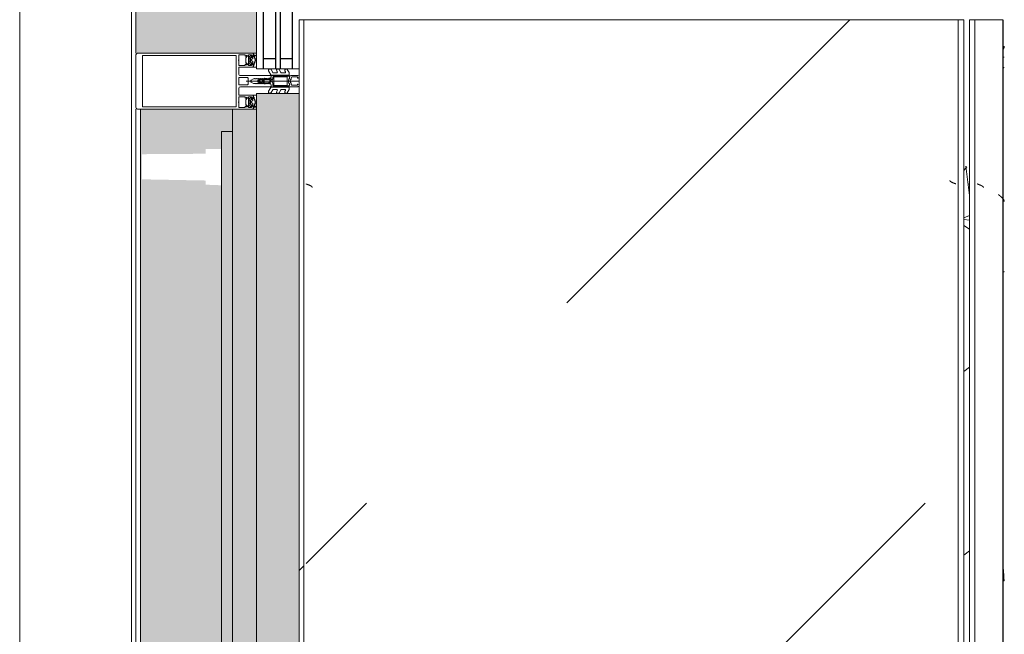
# Model space of a CAD drawing. Header units: millimetres. Extents: x -3267 to 40126, y 29201 to 102288.
# Tile 188 of 256: x 36726 to 37607, y 45818 to 46369. Entities that reach past the tile are written whole.
import ezdxf

# ---------------------------------------------------------------- set-up
doc = ezdxf.new("R2010")
doc.units = ezdxf.units.MM
doc.linetypes.add('4_ Штрихпунктир_ 10 х 2 мм', pattern=[1400, 1000, -200, 0, -200])
for name, color, linetype, lineweight in [('A-DETL-GENF-OTLN', 7, 'Continuous', 9), ('A-GLAZ-____-OTLN', 7, 'Continuous', 9), ('A-GLAZ-CURT-OTLN', 7, 'Continuous', 9), ('A-GLAZ-CWMG-MCUT', 7, 'Continuous', 9), ('A-GLAZ-CWMG-OTLN', 7, 'Continuous', 9), ('A-WALL-____-OTLN', 7, 'Continuous', 9), ('M-EQPM-____-OTLN', 7, 'Continuous', 9), ('S-GRID-____-OTLN', 7, 'Continuous', 9)]:
    doc.layers.add(name, color=color, linetype=linetype, lineweight=lineweight)
pattern_1 = [(315, (46850, -34250), (1000, 0), [50, -1364.214]), (315, (46350, -34250), (1000, 0), [50, -1364.214]), (315, (46350, -34750), (1000, 0), [50, -1364.214]), (315, (47064.64, -34964.64), (1000, 0), [403.55, -1010.664]), (315, (46564.64, -34964.64), (1000, 0), [403.55, -1010.664]), (315, (47064.64, -34464.64), (1000, 0), [403.55, -1010.664]), (315, (46564.64, -34464.64), (1000, 0), [453.55, -960.664])]

# ---------------------------------------------------------------- blocks, each defined once
blk = doc.blocks.new('FP_158-ВКК_02_К1_З_ЭОМ_кабель_')
at = {"layer": 'M-EQPM-____-OTLN', "color": 253, "true_color": 0xaaaaaa}
for p, q in [((1700, 630.11), (0, 630.11)), ((23.68, 631.27), (23.57, 631.28)), ((23.79, 631.27), (23.68, 631.27)), ((23.89, 631.26), (23.79, 631.27)), ((24, 631.25), (23.89, 631.26)), ((24.11, 631.24), (24, 631.25)), ((24.22, 631.22), (24.11, 631.24)), ((24.32, 631.2), (24.22, 631.22)), ((24.43, 631.18), (24.32, 631.2)), ((24.54, 631.16), (24.43, 631.18)), ((24.65, 631.13), (24.54, 631.16)), ((24.75, 631.1), (24.65, 631.13)), ((24.86, 631.07), (24.75, 631.1)), ((24.97, 631.04), (24.86, 631.07)), ((25.08, 631), (24.97, 631.04)), ((25.19, 630.96), (25.08, 631)), ((25.29, 630.92), (25.19, 630.96)), ((25.4, 630.88), (25.29, 630.92)), ((25.51, 630.83), (25.4, 630.88)), ((25.62, 630.78), (25.51, 630.83)), ((25.72, 630.73), (25.62, 630.78)), ((25.83, 630.68), (25.72, 630.73)), ((25.94, 630.62), (25.83, 630.68)), ((26.05, 630.57), (25.94, 630.62)), ((26.15, 630.51), (26.05, 630.57)), ((26.26, 630.44), (26.15, 630.51)), ((26.37, 630.38), (26.26, 630.44)), ((26.48, 630.31), (26.37, 630.38)), ((26.59, 630.24), (26.48, 630.31)), ((26.69, 630.17), (26.59, 630.24)), ((26.8, 630.1), (26.69, 630.17)), ((26.91, 630.02), (26.8, 630.1)), ((33.44, 630.01), (33.5, 630.58)), ((33.5, 630.58), (33.57, 630.99)), ((33.57, 630.99), (33.64, 631.22)), ((42.79, 631.22), (42.72, 631.27)), ((42.86, 631.07), (42.79, 631.22)), ((42.93, 630.84), (42.86, 631.07)), ((43, 630.53), (42.93, 630.84)), ((43.07, 630.15), (43, 630.53)), ((225.56, 631.21), (225.49, 631.27)), ((225.63, 631.06), (225.56, 631.21)), ((225.7, 630.82), (225.63, 631.06)), ((225.77, 630.5), (225.7, 630.82)), ((225.84, 630.1), (225.77, 630.5)), ((488.1, 630.07), (487.5, 630.01)), ((488.7, 630.13), (488.1, 630.07)), ((489.29, 630.18), (488.7, 630.13)), ((489.89, 630.24), (489.29, 630.18)), ((490.49, 630.29), (489.89, 630.24)), ((491.09, 630.34), (490.49, 630.29)), ((491.68, 630.39), (491.09, 630.34)), ((492.28, 630.44), (491.68, 630.39)), ((492.88, 630.49), (492.28, 630.44)), ((493.48, 630.54), (492.88, 630.49)), ((494.07, 630.58), (493.48, 630.54)), ((494.67, 630.63), (494.07, 630.58)), ((495.27, 630.67), (494.67, 630.63)), ((495.87, 630.71), (495.27, 630.67)), ((496.46, 630.75), (495.87, 630.71)), ((497.06, 630.79), (496.46, 630.75)), ((497.66, 630.83), (497.06, 630.79)), ((498.26, 630.86), (497.66, 630.83)), ((498.86, 630.9), (498.26, 630.86)), ((499.45, 630.93), (498.86, 630.9)), ((500.05, 630.96), (499.45, 630.93)), ((500.65, 630.99), (500.05, 630.96)), ((501.25, 631.02), (500.65, 630.99)), ((501.84, 631.05), (501.25, 631.02)), ((502.44, 631.07), (501.84, 631.05)), ((502.17, 629.99), (502.23, 630.33)), ((502.23, 630.33), (502.3, 630.63)), ((502.3, 630.63), (502.37, 630.87)), ((502.37, 630.87), (502.44, 631.06))]:
    blk.add_line(p, q, dxfattribs=at)
blk = doc.blocks.new('ПР_Крышка пояса - Тип 1-V157-ВКК_02_К1_З_ЭОМ_кабель_')
at = {"layer": 'M-EQPM-____-OTLN', "true_color": 0xaaaaaa}
h = blk.add_hatch(dxfattribs=at)
h.set_pattern_fill('FP_75', color=253, style=0, pattern_type=2)
h.set_pattern_definition([(140.116, (46650, -34960.7), (31.8804, 362.8687), [38.035, -418.388]), (84.979, (46650, -34960.7), (-382.1136, -70.1924), [30.356, -333.911]), (190.409, (46652.66, -34930.47), (-350.2335, 292.6756), [32.376, -356.132]), (136.302, (46548.4, -34960.7), (84.086, 539.927), [57.037, -627.411]), (186.609, (46555.4, -34915.7), (-494.8554, 472.8508), [48.567, -534.241]), (81.148, (46548.4, -34960.7), (-494.8496, 472.857), [45.536, -500.899]), (111.079, (46573.8, -34910.11), (204.5313, 301.9806), [37.963, -417.597]), (55.89, (46573.8, -34910.1), (-368.3755, 123.0973), [30.394, -334.332]), (161.523, (46590.84, -34884.95), (-163.8489, 425.0748), [32.367, -356.032]), (127.614, (46650, -34960.7), (-169.11016, 6.15234), [16.721, -313.638, 16.721, -658.437]), (127.614, (46650, -34960.7), (-169.11016, 6.15234), [-347.079, -322.758, 16.721, -318.958]), (97.531, (46650, -34960.7), (-200.36217, 133.088), [16.696, -176.575, 16.696, -305.591, -127.751]), (97.531, (46650, -34960.7), (-200.36217, 133.088), [-515.558, 16.696, -111.055]), (57.393, (46650, -35073.52), (11.4573, 270.066), [16.715, -109.913, 16.715, -378.366, -524.242]), (57.393, (46650, -35073.52), (11.4573, 270.066), [-521.709, 16.715, -507.527]), (47.382, (46650, -35124.11), (-50.8514, 295.0393), [16.727, -148.004, 16.727, -245.829, -372.545]), (47.382, (46650, -35124.11), (-50.8514, 295.0393), [-427.287, 16.727, -355.819])])
h.paths.add_polyline_path([(1700, 596.79), (1690, 597.49), (1654.73, 595), (1700, 595)])
h.paths.add_polyline_path([(1700, 600), (1700, 600), (0, 600), (0, 595), (1619.38, 595), (1690, 600), (1700, 599.29)])
at = {"layer": 'M-EQPM-____-OTLN', "color": 253, "true_color": 0xaaaaaa}
blk.add_blockref('FP_158-ВКК_02_К1_З_ЭОМ_кабель_', (0, 0), dxfattribs=at)
blk = doc.blocks.new('АРФ_Витраж_Остекление - SI_38mm_TripGlz-4699072-ВКК_02_К1_З_ЭОМ_кабель_')
at = {"layer": 'A-GLAZ-CURT-OTLN', "color": 253, "true_color": 0xaaaaaa}
for p, q in [((554, -38), (554, 0)), ((-554, -38), (554, -38))]:
    blk.add_line(p, q, dxfattribs=at)
at = {"layer": 'A-GLAZ-CURT-OTLN', "color": 253, "lineweight": 25, "true_color": 0xaaaaaa}
for p, q in [((-554, -6), (554, -6)), ((545, -6), (545, -17)), ((-554, -17), (554, -17)), ((-554, -21), (554, -21)), ((545, -21), (545, -32)), ((-554, -32), (554, -32))]:
    blk.add_line(p, q, dxfattribs=at)
blk = doc.blocks.new('Rectangular Mullion - FWS-50-HI_Mull_CovCap-20mm_Mull-105mm_zoloto-5851054-ВКК_02_К1_З_ЭОМ_кабель_')
at = {"layer": 'A-GLAZ-CWMG-OTLN', "true_color": 0xf8f3e1}
blk.add_hatch(color=7, dxfattribs=at).paths.add_polyline_path([(25490, 99404), (25490, 99512), (24410, 99512), (24410, 99404), (24911.5, 99404)])
at = {"layer": 'A-GLAZ-CWMG-OTLN', "color": 253, "true_color": 0xaaaaaa}
blk.add_line((24410, 99404), (25490, 99404), dxfattribs=at)
blk = doc.blocks.new('Rectangular Mullion - HI_CovCap-20mm_Mull-105mm-V274-ВКК_02_К1_З_ЭОМ_кабель_')
at = {"layer": 'A-DETL-GENF-OTLN', "color": 253, "true_color": 0xaaaaaa}
for p, q in [((-25, 144.5), (-25, 130.68)), ((23.5, 146), (-23.5, 146)), ((25, 130.68), (25, 144.5)), ((-25, 136), (-25, 59.4)), ((-22.9, 135.44), (-22.9, 59.4)), ((22.9, 136), (22.9, 59.4)), ((25, 136), (25, 59.5)), ((-12.6, 53.5), (-12.6, 41.4)), ((-3.2, 46.1), (-3.2, 53.5)), ((-2.7, 54), (2.7, 54)), ((3.2, 53.5), (3.2, 46.1)), ((12.6, 41.4), (12.6, 53.5)), ((25, 61), (25, 59.5)), ((-21.76, 44.51), (-22.58, 43.54)), ((-22.24, 46.35), (-21.18, 47.41)), ((-20.47, 47.7), (-17.13, 47.7)), ((-16.42, 47.41), (-15.36, 46.35)), ((-15.02, 43.54), (-15.84, 44.51)), ((-5, 25.5), (-5, 52.5)), ((2.7, 45.6), (-2.7, 45.6)), ((0, 47.27), (0, 0)), ((5, 52.5), (5, 25.5)), ((15.02, 43.54), (15.84, 44.51)), ((15.36, 46.35), (16.42, 47.41)), ((17.13, 47.7), (20.47, 47.7)), ((21.18, 47.41), (22.24, 46.35)), ((21.76, 44.51), (22.58, 43.54)), ((-22.3, 40.8), (-22.9, 40.8)), ((-22.9, 40.2), (-21.62, 40.2)), ((-22.27, 39.59), (-22.55, 39.1)), ((-21.2, 42.9), (-21.2, 41.7)), ((-21.07, 39.62), (-21.08, 39.77)), ((-19.5, 43.4), (-20.7, 43.4)), ((-20.7, 41.2), (-20.42, 41.2)), ((-20.48, 39.51), (-20.66, 39.4)), ((-20.16, 41.35), (-19.24, 42.95)), ((-19.97, 39.2), (-20.02, 39.33)), ((-17.65, 44), (-19.95, 44)), ((-19.33, 39.22), (-19.48, 39.08)), ((-18.77, 39.04), (-18.85, 39.17)), ((-18.36, 42.95), (-17.44, 41.35)), ((-18.16, 39.23), (-18.26, 39.06)), ((-16.9, 43.4), (-18.1, 43.4)), ((-17.56, 39.21), (-17.67, 39.31)), ((-17.18, 41.2), (-16.9, 41.2)), ((-17.02, 39.56), (-17.07, 39.36)), ((-16.46, 39.68), (-16.59, 39.75)), ((-16.4, 41.7), (-16.4, 42.9)), ((-14.64, 40.8), (-15.29, 40.8)), ((-0.87, 36.5), (-1.7, 35.06)), ((-1.12, 34.47), (-0.43, 35.65)), ((0.43, 35.65), (1.12, 34.47)), ((1.7, 35.06), (0.87, 36.5)), ((14.64, 40.8), (15.29, 40.8)), ((16.4, 41.7), (16.4, 42.9)), ((16.46, 39.68), (16.59, 39.75)), ((16.9, 43.4), (18.1, 43.4)), ((17.18, 41.2), (16.9, 41.2)), ((17.02, 39.56), (17.07, 39.36)), ((18.36, 42.95), (17.44, 41.35)), ((17.56, 39.21), (17.67, 39.31)), ((17.65, 44), (19.95, 44)), ((18.16, 39.23), (18.26, 39.06)), ((18.77, 39.04), (18.85, 39.17)), ((20.16, 41.35), (19.24, 42.95)), ((19.33, 39.22), (19.48, 39.08)), ((19.5, 43.4), (20.7, 43.4)), ((19.97, 39.2), (20.02, 39.33)), ((20.7, 41.2), (20.42, 41.2)), ((20.48, 39.51), (20.66, 39.4)), ((21.07, 39.62), (21.08, 39.77)), ((21.2, 42.9), (21.2, 41.7)), ((22.9, 40.2), (21.62, 40.2)), ((22.27, 39.59), (22.55, 39.1)), ((22.3, 40.8), (22.9, 40.8)), ((23.5, 40.8), (25, 40.8)), ((-9.07, 27.17), (-5.65, 25.19)), ((-2.24, 31), (-2.45, 30.87)), ((-2.45, 30.53), (-2.25, 30.41)), ((-1.89, 34.49), (-2.1, 32.75)), ((-1.33, 33.68), (-1.33, 33.78)), ((-1.25, 31.1), (0.74, 31.1)), ((-0.6, 32.5), (-0.6, 32.42)), ((0.84, 33), (-0.1, 33)), ((0.6, 32.3), (0.93, 32.3)), ((1.02, 31.78), (0.74, 32.06)), ((1.33, 33.78), (1.33, 33.68)), ((2.1, 32.75), (1.89, 34.49)), ((2.45, 30.87), (2.24, 31)), ((2.25, 30.41), (2.45, 30.53)), ((5.65, 25.19), (9.07, 27.17)), ((-7.75, 16.23), (-10.41, 17.77)), ((-7.75, 23.52), (-10.33, 25.01)), ((-9.07, 19.88), (-8.25, 19.41)), ((-7.5, 19.84), (-7.5, 23.08)), ((-5.4, 9.3), (-5.4, 24.76)), ((-3.5, 25), (-4.5, 25)), ((-3.9, 22), (-3.9, 11)), ((-3.4, 22.5), (3.4, 22.5)), ((-3.3, 23.5), (-1.9, 23.5)), ((-1.7, 23.7), (-1.7, 24.9)), ((-1.4, 24.49), (-1.4, 23.99)), ((-1.1, 23.82), (-0.5, 24.17)), ((0.3, 26.2), (-1.09, 26.2)), ((0.43, 25), (0.2, 25)), ((0.34, 25.28), (0.58, 25.52)), ((0.5, 24.17), (1.42, 23.63)), ((1.92, 23.5), (3.3, 23.5)), ((4.5, 25), (3.5, 25)), ((3.9, 11), (3.9, 22)), ((4.3, 22.5), (4.3, 9.4)), ((5.4, 24.76), (5.4, 9.3)), ((7.5, 23.08), (7.5, 19.84)), ((10.33, 25.01), (7.75, 23.52)), ((10.41, 17.77), (7.75, 16.23)), ((8.25, 19.41), (9.07, 19.88)), ((-7.62, 8.87), (-10.41, 10.48)), ((-9.07, 12.6), (-8.25, 12.12)), ((-7.5, 12.55), (-7.5, 15.8)), ((3.4, 10.5), (-3.4, 10.5)), ((-1.7, 9), (-2, 8.69)), ((2, 8.69), (1.7, 9)), ((7.5, 15.8), (7.5, 12.55)), ((10.41, 10.48), (7.62, 8.87)), ((8.25, 12.12), (9.07, 12.6)), ((-5.9, 8.8), (-7.37, 8.8)), ((-5, 1), (-5, 6.7)), ((-2.71, 8.4), (-4.02, 8.4)), ((-3.7, 1.7), (-3.7, 6)), ((-2.7, 7), (-2.13, 7)), ((-1.42, 7.29), (-0.71, 8.01)), ((0.71, 8.01), (1.42, 7.29)), ((2.13, 7), (2.7, 7)), ((3.3, 8.4), (2.71, 8.4)), ((3.7, 6), (3.7, 1.7)), ((7.37, 8.8), (5.9, 8.8))]:
    blk.add_line(p, q, dxfattribs=at)
at = {"layer": 'A-DETL-GENF-OTLN', "color": 253, "true_color": 0xaaaaaa, "flags": 128}
for points in [[(22.9, 130.68), (22.9, 140.2), (-22.9, 140.2), (-22.9, 130.68)], [(-19.05, 45.1), (-23.5, 45.1), (-23.5, 42.4), (-22.3, 42.4), (-22.3, 41.8), (-23.1, 41), (-25, 41), (-25, 57.79), (-25, 61)], [(-19.05, 54), (-23.5, 54), (-23.5, 48.3), (-22.3, 48.3), (-22.3, 47.7), (-22.95, 47.05)], [(22.9, 61), (22.9, 57.79), (22.9, 56.3), (11.2, 56.3), (-11.2, 56.3), (-22.9, 56.3), (-22.9, 57.79), (-22.9, 61)], [(-14.65, 47.05), (-15.3, 47.7), (-15.3, 48.3), (-14.1, 48.3), (-14.1, 54), (-18.55, 54)], [(-6.5, 54), (-11.2, 54), (-12.1, 54)], [(12.1, 54), (11.2, 54), (6.5, 54)], [(18.55, 54), (14.1, 54), (14.1, 48.3), (15.3, 48.3), (15.3, 47.7), (14.65, 47.05)], [(22.95, 47.05), (22.3, 47.7), (22.3, 48.3), (23.5, 48.3), (23.5, 54), (19.05, 54)], [(-13.1, 40.9), (-14.4, 40.9), (-15.3, 41.8), (-15.3, 42.4), (-14.1, 42.4), (-14.1, 45.1), (-18.55, 45.1)], [(18.55, 45.1), (14.1, 45.1), (14.1, 42.4), (15.3, 42.4), (15.3, 41.8), (14.4, 40.9), (13.1, 40.9)], [(25, 41), (23.1, 41), (22.3, 41.8), (22.3, 42.4), (23.5, 42.4), (23.5, 45.1), (19.05, 45.1)], [(-23.5, 40.8), (-25, 40.8), (-25, 38)], [(-22.5, 43.09), (-22, 42.8), (-22, 42.67)], [(-16.05, 40.2), (-14.75, 40.1), (-16.02, 40.1), (-16.02, 39.94)], [(-15.6, 42.67), (-15.6, 42.8), (-15.1, 43.09)], [(-12.6, 38), (-12.6, 40.8), (-13.95, 40.8)], [(-0.87, 42.8), (-2, 40.84), (-2, 39.84), (-2.5, 39.55), (-2, 39.26), (-2, 38.04), (-2.5, 37.75), (-2, 37.46), (-2, 36.24), (-2.5, 35.95), (-2, 35.66), (-2, 34.44), (-2.5, 34.15), (-2, 33.86), (-2, 32.64), (-2.5, 32.35), (-2, 32.06), (-2, 30.84), (-2.5, 30.55), (-2, 30.26), (-2, 29.04), (-2.5, 28.75), (-2, 28.46), (-2, 27.24), (-2.5, 26.95), (-2.5, 26)], [(2.5, 26), (2, 26.29), (2, 27.51), (2.5, 27.8), (2, 28.09), (2, 29.31), (2.5, 29.6), (2, 29.89), (2, 31.11), (2.5, 31.4), (2, 31.69), (2, 32.91), (2.5, 33.2), (2, 33.49), (2, 34.71), (2.5, 35), (2, 35.29), (2, 36.51), (2.5, 36.8), (2, 37.09), (2, 38.31), (2.5, 38.6), (2, 38.89), (2, 40.84), (0.87, 42.8)], [(12.6, 38), (12.6, 40.8), (13.95, 40.8)], [(16.05, 40.2), (14.75, 40.1), (16.02, 40.1), (16.02, 39.94)], [(15.6, 42.67), (15.6, 42.8), (15.1, 43.09)], [(22.5, 43.09), (22, 42.8), (22, 42.67)], [(-0.35, 31.99), (0.1, 31.73), (-1.23, 31.6)], [(0.4, 31.8), (0.4, 31.9), (0.4, 32.1)], [(-3.41, 25), (-5, 25), (-5, 9.1)], [(-4.51, 8.95), (-4.3, 11), (-4.3, 22.5)], [(-1.55, 25.25), (-1.17, 25.64), (-0.2, 25.7), (-0.42, 25.6), (-1.25, 24.85)], [(-0.1, 25.3), (-0.1, 25.4), (0, 25.42)], [(5, 1), (5, 25), (3.41, 25)], [(-2.65, 1), (-2.65, 1.4), (-3.4, 1.4)], [(3.4, 1.4), (2.65, 1.4), (2.65, 1)]]:
    blk.add_lwpolyline(points, dxfattribs=at)
blk.add_lwpolyline([(0, 37), (0, 35.9)], close=True, dxfattribs=at)
at = {"layer": 'A-DETL-GENF-OTLN', "color": 253, "true_color": 0xaaaaaa}
for centre, radius, start, end in [((-23.5, 144.5), 1.5, 90, 180), ((23.5, 144.5), 1.5, 360, 90), ((-18.8, 53.94), 0.256, 12.68038, 167.31962), ((-12.1, 53.5), 0.5, 90, 180), ((-6.5, 52.5), 1.5, 360, 90), ((-2.7, 53.5), 0.5, 90, 180), ((2.7, 53.5), 0.5, 0, 90), ((6.5, 52.5), 1.5, 90, 180), ((12.1, 53.5), 0.5, 0, 90), ((18.8, 53.94), 0.256, 12.68038, 167.31962), ((-22.59, 46.7), 0.5, 135, 315), ((-21.15, 44), 0.8, 22.61561, 140.00332), ((-20.47, 46.7), 1, 90, 135), ((-19.95, 44.5), 0.5, 202.62239, 269.99966), ((-18.8, 45.04), 0.256, 12.68038, 167.31962), ((-17.65, 44.5), 0.5, 269.99881, 337.37914), ((-16.45, 44), 0.8, 40.00306, 157.37723), ((-17.13, 46.7), 1, 45, 90), ((-15.01, 46.7), 0.5, 225, 45), ((-2.7, 46.1), 0.5, 180, 270), ((2.7, 46.1), 0.5, 270, 0), ((15.01, 46.7), 0.5, 135, 315), ((16.45, 44), 0.8, 22.62277, 139.99694), ((17.13, 46.7), 1, 90, 135), ((17.65, 44.5), 0.5, 202.62086, 270.00119), ((18.8, 45.04), 0.256, 12.68038, 167.31962), ((19.95, 44.5), 0.5, 270.00034, 337.37761), ((21.15, 44), 0.8, 39.99668, 157.38439), ((20.47, 46.7), 1, 45, 90), ((22.59, 46.7), 0.5, 225, 45), ((-22.9, 39.55), 0.65, 90, 270), ((-23.2, 40.8), 0.3, 180, 0), ((-22.9, 39.3), 0.4, 269.99999, 330.00626), ((-22.35, 43.35), 0.3, 140.01031, 239.99507), ((-22.3, 41.1), 0.3, 270.90521, 359.98148), ((-21.41, 39.09), 1, 90.82716, 149.99773), ((-18.96, 41.89), 3.14, 165.49788, 194.50212), ((-21.62, 39.7), 0.5, 54.92212, 90), ((-21.42, 39.75), 0.339, 3.00251, 90.82171), ((-18.8, 43.71), 4.4, 234.92212, 305.84121), ((-20.7, 42.9), 0.5, 89.98992, 180.01008), ((-20.7, 41.7), 0.5, 179.98974, 270.01026), ((-20.8, 39.64), 0.272, 183.0147, 299.98901), ((-20.32, 39.23), 0.316, 18.00331, 119.99297), ((-20.42, 41.5), 0.3, 269.98791, 330.00644), ((-19.69, 39.29), 0.3, 197.9991, 314.99946), ((-19.5, 43.1), 0.3, 329.99756, 90.00642), ((-19.11, 38.99), 0.316, 32.98956, 135.00901), ((-18.52, 39.21), 0.3, 213.00146, 329.99975), ((-18.1, 43.1), 0.3, 89.99872, 209.99731), ((-17.88, 39.07), 0.316, 48.00262, 149.99741), ((-17.36, 39.43), 0.3, 227.99716, 345.00452), ((-17.18, 41.5), 0.3, 209.995, 270.01065), ((-16.73, 39.48), 0.3, 63.00317, 164.99853), ((-16.9, 42.9), 0.5, 0.00918, 89.99082), ((-16.9, 41.7), 0.5, 270.00904, 359.99096), ((-16.32, 39.94), 0.3, 243.00899, 359.98883), ((-16.05, 39.9), 0.3, 90, 125.84121), ((-18.64, 41.89), 3.14, 346.80247, 14.483), ((-15.29, 41.1), 0.3, 166.80247, 270), ((-15.25, 43.35), 0.3, 299.99829, 40.01132), ((-14.83, 40.53), 0.33, 270.00002, 54.90994), ((-14.75, 40.6), 0.5, 269.99115, 352.82633), ((-13.95, 40.5), 0.3, 90.00299, 172.8115), ((-13.1, 41.4), 0.5, 270, 0), ((0, 42.3), 1, 30, 150), ((0, 36), 1, 90.02865, 150), ((0, 35.4), 0.5, 90.0573, 150), ((0, 36), 1, 30, 89.97135), ((0, 35.4), 0.5, 30, 89.9427), ((13.1, 41.4), 0.5, 180, 270), ((13.95, 40.5), 0.3, 7.1885, 89.99701), ((14.75, 40.6), 0.5, 187.17367, 270.00885), ((14.83, 40.53), 0.33, 125.09006, 269.99998), ((15.25, 43.35), 0.3, 139.98868, 240.00171), ((15.29, 41.1), 0.3, 270, 13.19753), ((18.64, 41.89), 3.14, 165.517, 193.19753), ((16.32, 39.94), 0.3, 180.01117, 296.99101), ((16.05, 39.9), 0.3, 54.15879, 90), ((18.8, 43.71), 4.4, 234.15879, 305.07788), ((16.9, 42.9), 0.5, 90.00918, 179.99082), ((16.9, 41.7), 0.5, 180.00904, 269.99096), ((16.73, 39.48), 0.3, 15.00147, 116.99683), ((17.36, 39.43), 0.3, 194.99548, 312.00284), ((17.18, 41.5), 0.3, 269.98935, 330.005), ((17.88, 39.07), 0.316, 30.00259, 131.99738), ((18.1, 43.1), 0.3, 330.00269, 90.00128), ((18.52, 39.21), 0.3, 210.00025, 326.99854), ((19.11, 38.99), 0.316, 44.99099, 147.01044), ((19.5, 43.1), 0.3, 89.99358, 210.00244), ((19.69, 39.29), 0.3, 225.00054, 342.0009), ((20.32, 39.23), 0.316, 60.00703, 161.99669), ((20.42, 41.5), 0.3, 209.99356, 270.01209), ((20.8, 39.64), 0.272, 240.01099, 356.9853), ((20.7, 42.9), 0.5, 359.98992, 90.01008), ((20.7, 41.7), 0.5, 269.98974, 0.01026), ((21.42, 39.75), 0.339, 89.17829, 176.99749), ((21.62, 39.7), 0.5, 90, 125.07788), ((21.41, 39.09), 1, 30.00227, 89.17284), ((18.96, 41.89), 3.14, 345.49788, 14.50212), ((22.3, 41.1), 0.3, 180.01852, 269.09479), ((22.35, 43.35), 0.3, 300.00493, 39.98969), ((22.9, 39.3), 0.4, 209.99374, 270.00001), ((23.2, 40.8), 0.3, 180, 0), ((22.9, 39.55), 0.65, 270, 90), ((-9.68, 26.13), 1.3, 154.41173, 240), ((-9.72, 26.04), 1.3, 60, 150), ((-3.41, 26.5), 1.5, 270, 10.22002), ((-2.35, 30.7), 0.2, 120, 240), ((17.75, 30.31), 20, 179.72362, 190.22002), ((17.75, 30.31), 20, 173, 178.04971), ((-0.4, 34.31), 1.5, 150, 173), ((-1.25, 30.9), 0.2, 90, 179.3132), ((46.55, 30.33), 48, 179.3132, 184.71248), ((46.55, 30.33), 48, 176, 178.23414), ((-1.23, 31.8), 0.2, 178.23414, 270), ((0.27, 33.67), 1.6, 150, 176), ((-0.1, 32.5), 0.5, 90, 180), ((-0.1, 32.42), 0.5, 180, 240), ((0.2, 31.9), 0.2, 240, 0), ((0.2, 31.8), 0.2, 270, 0), ((0.6, 32.1), 0.2, 90, 180), ((0.6, 31.92), 0.2, 45, 180), ((0.74, 31.5), 0.4, 270, 45), ((0.84, 33.5), 0.5, 270, 3.83017), ((0.93, 31.8), 0.5, 1.77701, 90), ((-0.27, 33.67), 1.6, 4, 30), ((-46.55, 30.33), 48, 354.4962, 1.77701), ((-46.55, 30.33), 48, 3.83017, 4), ((0.4, 34.31), 1.5, 7, 30), ((3.41, 26.5), 1.5, 169.77998, 270), ((-17.75, 30.31), 20, 349.77998, 0.27638), ((-17.75, 30.31), 20, 1.95029, 7), ((2.35, 30.7), 0.2, 300, 60), ((9.72, 26.04), 1.3, 30, 120), ((9.68, 26.13), 1.3, 300, 25.58827), ((-9.81, 18.81), 1.2, 150, 240), ((-9.72, 18.76), 1.3, 60, 150), ((-8, 19.84), 0.5, 240, 0), ((-8, 23.08), 0.5, 360, 60), ((-5.9, 24.76), 0.5, 360, 60), ((-4.5, 25.5), 0.5, 180, 270), ((-3.3, 22.5), 1, 90, 180), ((-3.4, 22), 0.5, 90, 180), ((-3.5, 26), 1, 270, 0), ((-1.9, 23.7), 0.2, 270, 0), ((-1.2, 24.9), 0.5, 135, 180), ((-0.9, 24.49), 0.5, 135, 180), ((-1.2, 23.99), 0.2, 180, 300), ((-1.09, 26.4), 0.2, 184.71248, 270), ((-1.02, 25.5), 0.2, 90, 135), ((-0.42, 25.4), 0.2, 90, 135), ((0, 23.3), 1, 60, 120), ((-0.3, 25.4), 0.2, 360, 90), ((-0.2, 25.5), 0.2, 360, 90), ((0.2, 25.3), 0.3, 180, 270), ((0.2, 25.42), 0.2, 180, 315), ((0.3, 25.8), 0.4, 315, 90), ((0.43, 25.8), 0.8, 270, 354.4962), ((1.92, 24.5), 1, 240, 270), ((3.5, 26), 1, 180, 270), ((3.3, 22.5), 1, 360, 90), ((3.4, 22), 0.5, 360, 90), ((4.5, 25.5), 0.5, 270, 360), ((5.9, 24.76), 0.5, 120, 180), ((8, 23.08), 0.5, 120, 180), ((8, 19.84), 0.5, 180, 300), ((9.72, 18.76), 1.3, 30, 120), ((9.81, 18.81), 1.2, 300, 30), ((-9.81, 11.52), 1.2, 150, 240), ((-9.72, 11.47), 1.3, 60, 150), ((-8, 12.55), 0.5, 240, 0), ((-8, 15.8), 0.5, 360, 60), ((-7.37, 9.3), 0.5, 240, 270), ((-5.9, 9.3), 0.5, 270, 0), ((-4, 9.1), 1, 180, 216.8699), ((-4.02, 8.9), 0.5, 174, 270), ((-3.4, 11), 0.5, 180, 270), ((0, 7.3), 2.4, 45, 135), ((3.3, 9.4), 1, 270, 0), ((3.4, 11), 0.5, 270, 0), ((5.9, 9.3), 0.5, 180, 270), ((7.37, 9.3), 0.5, 270, 300), ((8, 15.8), 0.5, 120, 180), ((8, 12.55), 0.5, 180, 300), ((9.72, 11.47), 1.3, 30, 120), ((9.81, 11.52), 1.2, 300, 30), ((-4, 6.7), 1, 143.1301, 180), ((-4, 1), 1, 180, 270), ((-5.6, 7.9), 1, 323.1301, 36.8699), ((-2.7, 6), 1, 90, 180), ((-3.4, 1.7), 0.3, 180, 270), ((-3.65, 1), 1, 270, 0), ((-2.71, 9.4), 1, 270, 315), ((-2.13, 8), 1, 270, 315), ((0, 7.3), 1, 45, 135), ((2.13, 8), 1, 225, 270), ((2.71, 9.4), 1, 225, 270), ((3.65, 1), 1, 180, 270), ((2.7, 6), 1, 360, 90), ((3.4, 1.7), 0.3, 270, 0), ((4, 1), 1, 270, 0)]:
    blk.add_arc(centre, radius, start, end, dxfattribs=at)
blk = doc.blocks.new('АРФ_ блок_Окно - FWS SI insert unit_zoloto ПР-9497965-ВКК_02_К1_З_ЭОМ_кабель_')
at = {"layer": 'A-GLAZ-____-OTLN', "true_color": 0xf8f3e1}
for points in [[(489, 0), (-489, 0), (-489, -38), (489, -38)], [(475, -38), (-475, -38), (-475, -59.5), (475, -59.5)], [(455, -69.5), (455, -59.5), (-455, -59.5), (-455, -69.5), (394.09, -69.5)]]:
    blk.add_hatch(color=7, dxfattribs=at).paths.add_polyline_path(points)
at = {"layer": 'A-GLAZ-____-OTLN', "color": 253, "true_color": 0xaaaaaa}
for p, q in [((-489, -38), (-489, 0)), ((489, 0), (489, -38)), ((489, -38), (-489, -38)), ((-475, -59.5), (-475, -38)), ((475, -38), (475, -59.5)), ((475, -59.5), (-475, -59.5)), ((-455, -69.5), (-455, -59.5)), ((455, -59.5), (455, -69.5)), ((455, -69.5), (-455, -69.5)), ((406.75, -69.5), (406.75, -83.5)), ((439.25, -83.5), (439.25, -69.5)), ((439.25, -83.5), (406.75, -83.5)), ((411.01, -83.5), (411.01, -128)), ((434.99, -128), (434.99, -83.5)), ((411.01, -128), (411.01, -140.5)), ((434.99, -140.5), (434.99, -128)), ((411.01, -139.56), (411.01, -140.5)), ((434.99, -140.5), (411.01, -140.5)), ((434.99, -140.5), (434.99, -139.56))]:
    blk.add_line(p, q, dxfattribs=at)
for points in [[(411.25, -135.49), (411.11, -135.9), (411.03, -136.32), (411.01, -136.75)], [(434.99, -136.75), (434.97, -136.32), (434.89, -135.91), (434.76, -135.51)]]:
    blk.add_open_spline(points, degree=3, dxfattribs=at)
blk = doc.blocks.new('Rectangular Mullion - FWS-50-HI_Mull_CovCap-20mm_Mull-105mm_zoloto-2885899-ВКК_02_К1_З_ЭОМ_кабель_')
at = {"layer": 'A-GLAZ-CWMG-OTLN', "true_color": 0xf8f3e1}
blk.add_hatch(color=7, dxfattribs=at).paths.add_polyline_path([(26908, 74420), (26990.5, 74420), (26990.5, 74440), (26980.5, 74440), (26980.5, 75301.75), (26966.5, 75302.3), (26966.5, 75306.01), (26909.5, 75307.08), (26909.5, 75329.58), (26966.5, 75329.99), (26966.5, 75334.25), (26980.5, 75334.25), (26980.5, 75350), (26990.5, 75350), (26990.5, 75370), (26908, 75370), (26908, 74445)])
at = {"layer": 'A-GLAZ-CWMG-MCUT', "color": 253, "true_color": 0xaaaaaa}
for p, q in [((26904, 75370), (26904, 74420)), ((26908, 74420), (26908, 75370))]:
    blk.add_line(p, q, dxfattribs=at)
blk = doc.blocks.new('FP_654-ВКК_02_К1_З_ЭОМ_кабель_')
at = {"layer": 'M-EQPM-____-OTLN', "color": 7, "true_color": 0xffffff}
for p, q in [((843.92, 582.49), (843.97, 582.49)), ((843.97, 582.49), (844.01, 582.5)), ((844.01, 582.5), (844.06, 582.51)), ((844.06, 582.51), (844.11, 582.53)), ((844.11, 582.53), (844.16, 582.55)), ((844.16, 582.55), (844.21, 582.57)), ((844.21, 582.57), (844.26, 582.59)), ((844.26, 582.59), (844.31, 582.62)), ((844.31, 582.62), (844.36, 582.65)), ((844.36, 582.65), (844.41, 582.69)), ((844.41, 582.69), (844.46, 582.72)), ((844.46, 582.72), (844.51, 582.76)), ((844.51, 582.76), (844.55, 582.81)), ((844.55, 582.81), (844.6, 582.86)), ((844.6, 582.86), (844.65, 582.91)), ((844.65, 582.91), (844.7, 582.96)), ((844.7, 582.96), (844.75, 583.02)), ((844.75, 583.02), (844.8, 583.07)), ((844.8, 583.07), (844.85, 583.14)), ((844.85, 583.14), (844.9, 583.2)), ((844.9, 583.2), (844.95, 583.27)), ((844.95, 583.27), (845, 583.34)), ((845, 583.34), (845.05, 583.42)), ((845.05, 583.42), (845.09, 583.49)), ((845.09, 583.49), (845.14, 583.57)), ((845.14, 583.57), (845.19, 583.65)), ((845.19, 583.65), (845.24, 583.74)), ((845.24, 583.74), (845.29, 583.82)), ((845.29, 583.82), (845.34, 583.91)), ((845.34, 583.91), (845.39, 584.01)), ((845.39, 584.01), (845.44, 584.1)), ((845.44, 584.1), (845.49, 584.2)), ((845.49, 584.2), (845.54, 584.3)), ((845.54, 584.3), (845.59, 584.4)), ((845.59, 584.4), (845.63, 584.5)), ((845.63, 584.5), (845.68, 584.61)), ((845.68, 584.61), (845.73, 584.72)), ((845.73, 584.72), (845.78, 584.82)), ((845.78, 584.82), (845.83, 584.94)), ((845.83, 584.94), (845.88, 585.05)), ((845.88, 585.05), (845.93, 585.17)), ((845.93, 585.17), (845.98, 585.28)), ((845.98, 585.28), (846.03, 585.4)), ((846.03, 585.4), (846.08, 585.52)), ((846.08, 585.52), (846.13, 585.64)), ((846.13, 585.64), (846.17, 585.77)), ((846.17, 585.77), (846.22, 585.89)), ((846.22, 585.89), (846.27, 586.02)), ((846.27, 586.02), (846.32, 586.14)), ((846.32, 586.14), (846.37, 586.27)), ((846.37, 586.27), (846.42, 586.4)), ((846.42, 586.4), (846.47, 586.53)), ((846.47, 586.53), (846.52, 586.66)), ((846.52, 586.66), (846.57, 586.79)), ((846.57, 586.79), (846.62, 586.92)), ((846.62, 586.92), (846.67, 587.06)), ((846.67, 587.06), (846.71, 587.19)), ((846.71, 587.19), (846.76, 587.33)), ((846.76, 587.33), (846.81, 587.46)), ((846.81, 587.46), (846.86, 587.59)), ((846.86, 587.59), (846.91, 587.73)), ((846.91, 587.73), (846.96, 587.86)), ((846.96, 587.86), (847.01, 588))]:
    blk.add_line(p, q, dxfattribs=at)
blk = doc.blocks.new('FP_655-ВКК_02_К1_З_ЭОМ_кабель_')
at = {"layer": 'M-EQPM-____-OTLN', "color": 7, "true_color": 0xffffff}
for p, q in [((847.94, 8.73), (847.99, 8.85)), ((847.99, 8.85), (848.04, 8.96)), ((848.04, 8.96), (848.09, 9.08)), ((848.09, 9.08), (848.14, 9.19)), ((848.14, 9.19), (848.18, 9.31)), ((848.18, 9.31), (848.23, 9.42)), ((848.23, 9.42), (848.28, 9.53)), ((848.28, 9.53), (848.33, 9.64)), ((848.33, 9.64), (848.38, 9.74)), ((848.38, 9.74), (848.43, 9.84)), ((848.43, 9.84), (848.48, 9.95)), ((848.48, 9.95), (848.53, 10.05)), ((848.53, 10.05), (848.58, 10.14)), ((848.58, 10.14), (848.62, 10.24)), ((848.62, 10.24), (848.67, 10.33)), ((848.67, 10.33), (848.72, 10.42)), ((848.72, 10.42), (848.77, 10.51)), ((848.77, 10.51), (848.82, 10.59)), ((848.82, 10.59), (848.87, 10.67)), ((848.87, 10.67), (848.92, 10.75)), ((848.92, 10.75), (848.97, 10.83)), ((848.97, 10.83), (849.02, 10.9)), ((849.02, 10.9), (849.06, 10.97)), ((849.06, 10.97), (849.11, 11.04)), ((849.11, 11.04), (849.16, 11.11)), ((849.16, 11.11), (849.21, 11.17)), ((849.21, 11.17), (849.26, 11.23)), ((849.26, 11.23), (849.31, 11.29)), ((849.31, 11.29), (849.36, 11.34)), ((849.36, 11.34), (849.41, 11.39)), ((849.41, 11.39), (849.46, 11.44)), ((849.46, 11.44), (849.5, 11.48)), ((849.5, 11.48), (849.55, 11.52)), ((849.55, 11.52), (849.6, 11.56)), ((849.6, 11.56), (849.65, 11.6)), ((849.65, 11.6), (849.7, 11.63)), ((849.7, 11.63), (849.75, 11.66)), ((849.75, 11.66), (849.8, 11.68)), ((849.8, 11.68), (849.85, 11.71)), ((849.85, 11.71), (849.9, 11.72)), ((849.9, 11.72), (849.94, 11.74)), ((849.94, 11.74), (849.99, 11.75)), ((850, 11.75), (850.04, 11.76)), ((850.04, 11.76), (850.08, 11.77)), ((850.08, 11.77), (850.11, 11.77)), ((847.01, 6.26), (847.06, 6.39)), ((847.06, 6.39), (847.11, 6.53)), ((847.11, 6.53), (847.16, 6.66)), ((847.16, 6.66), (847.21, 6.79)), ((847.21, 6.79), (847.26, 6.93)), ((847.26, 6.93), (847.3, 7.06)), ((847.3, 7.06), (847.35, 7.19)), ((847.35, 7.19), (847.4, 7.33)), ((847.4, 7.33), (847.45, 7.46)), ((847.45, 7.46), (847.5, 7.59)), ((847.5, 7.59), (847.55, 7.72)), ((847.55, 7.72), (847.6, 7.85)), ((847.6, 7.85), (847.65, 7.98)), ((847.65, 7.98), (847.7, 8.11)), ((847.7, 8.11), (847.74, 8.23)), ((847.74, 8.23), (847.79, 8.36)), ((847.79, 8.36), (847.84, 8.48)), ((847.84, 8.48), (847.89, 8.6)), ((847.89, 8.6), (847.94, 8.73))]:
    blk.add_line(p, q, dxfattribs=at)
blk = doc.blocks.new('ПР_Низ пояс - Тип 1-V653-ВКК_02_К1_З_ЭОМ_кабель_')
at = {"layer": 'M-EQPM-____-OTLN', "true_color": 0xffffff}
h = blk.add_hatch(dxfattribs=at)
h.set_pattern_fill('FP_240', style=0, pattern_type=2)
h.set_pattern_definition(pattern_1)
h.paths.add_polyline_path([(2400, 588), (700, 588), (700, 6.26), (2400, 6.26), (2400, 481.56)])
h = blk.add_hatch(dxfattribs=at)
h.set_pattern_fill('FP_240', style=0, pattern_type=2)
h.set_pattern_definition(pattern_1)
h.paths.add_polyline_path([(2400, 0), (2400, 4.26), (700, 4.26), (700, 0), (2188.83, 0)])
at = {"layer": 'M-EQPM-____-OTLN', "color": 253, "true_color": 0xaaaaaa}
for p, q in [((700, 590), (700, 595)), ((700, 595), (2400, 595)), ((700, 588), (700, 590)), ((700, 590), (2400, 590)), ((700, 6.26), (700, 588)), ((700, 4.26), (700, 6.26)), ((700, 0), (700, 4.26)), ((700, 4.26), (2400, 4.26)), ((700, 0), (2400, 0))]:
    blk.add_line(p, q, dxfattribs=at)
for name in ['FP_654-ВКК_02_К1_З_ЭОМ_кабель_', 'FP_655-ВКК_02_К1_З_ЭОМ_кабель_']:
    blk.add_blockref(name, (0, 0), dxfattribs=at)
blk = doc.blocks.new('FP_657-ВКК_02_К1_З_ЭОМ_кабель_')
at = {"layer": 'M-EQPM-____-OTLN', "color": 7, "true_color": 0xffffff}
for p, q in [((147.43, 608.08), (147.48, 608.21)), ((147.48, 608.21), (147.53, 608.34)), ((147.53, 608.34), (147.58, 608.48)), ((147.58, 608.48), (147.63, 608.61)), ((147.63, 608.61), (147.68, 608.74)), ((147.68, 608.74), (147.73, 608.86)), ((147.73, 608.86), (147.78, 608.99)), ((147.78, 608.99), (147.82, 609.12)), ((147.82, 609.12), (147.87, 609.24)), ((147.87, 609.24), (147.92, 609.37)), ((147.92, 609.37), (147.97, 609.49)), ((147.97, 609.49), (148.02, 609.61)), ((148.02, 609.61), (148.07, 609.73)), ((148.07, 609.73), (148.12, 609.84)), ((148.12, 609.84), (148.17, 609.96)), ((148.17, 609.96), (148.22, 610.07)), ((148.22, 610.07), (148.27, 610.19)), ((148.27, 610.19), (148.32, 610.3)), ((148.32, 610.3), (148.37, 610.4)), ((148.37, 610.4), (148.42, 610.51)), ((148.42, 610.51), (148.47, 610.61)), ((148.47, 610.61), (148.51, 610.71)), ((148.51, 610.71), (148.56, 610.81)), ((148.56, 610.81), (148.61, 610.91)), ((148.61, 610.91), (148.66, 611.01)), ((148.66, 611.01), (148.71, 611.1)), ((148.71, 611.1), (148.76, 611.19)), ((148.76, 611.19), (148.81, 611.27)), ((148.81, 611.27), (148.86, 611.36)), ((148.86, 611.36), (148.91, 611.44)), ((148.91, 611.44), (148.96, 611.52)), ((148.96, 611.52), (149.01, 611.6)), ((149.01, 611.6), (149.06, 611.67)), ((149.06, 611.67), (149.11, 611.74)), ((149.11, 611.74), (149.16, 611.81)), ((149.16, 611.81), (149.2, 611.87)), ((149.2, 611.87), (149.25, 611.94)), ((149.25, 611.94), (149.3, 612)), ((149.3, 612), (149.35, 612.05)), ((149.35, 612.05), (149.4, 612.1)), ((149.4, 612.1), (149.45, 612.15)), ((149.45, 612.15), (149.5, 612.2)), ((149.5, 612.2), (149.55, 612.24)), ((149.55, 612.24), (149.6, 612.28)), ((149.6, 612.28), (149.65, 612.32)), ((149.65, 612.32), (149.7, 612.36)), ((149.7, 612.36), (149.75, 612.39)), ((149.75, 612.39), (149.8, 612.41)), ((149.8, 612.41), (149.85, 612.44)), ((149.85, 612.44), (149.89, 612.46)), ((149.89, 612.46), (149.94, 612.48)), ((149.94, 612.48), (149.99, 612.49)), ((150, 612.49), (150.04, 612.5)), ((150.04, 612.5), (150.09, 612.51)), ((150.09, 612.51), (150.13, 612.51)), ((147.04, 607), (147.09, 607.14)), ((147.09, 607.14), (147.13, 607.27)), ((147.13, 607.27), (147.18, 607.41)), ((147.18, 607.41), (147.23, 607.54)), ((147.23, 607.54), (147.28, 607.68)), ((147.28, 607.68), (147.33, 607.81)), ((147.33, 607.81), (147.38, 607.95)), ((147.38, 607.95), (147.43, 608.08))]:
    blk.add_line(p, q, dxfattribs=at)
blk = doc.blocks.new('FP_658-ВКК_02_К1_З_ЭОМ_кабель_')
at = {"layer": 'M-EQPM-____-OTLN', "color": 7, "true_color": 0xffffff}
for p, q in [((156.64, 626), (156.74, 626.13)), ((156.74, 626.13), (156.83, 626.25)), ((156.83, 626.25), (156.93, 626.38)), ((156.93, 626.38), (157.03, 626.5)), ((157.03, 626.5), (157.12, 626.63)), ((157.12, 626.63), (157.22, 626.75)), ((157.22, 626.75), (157.32, 626.88)), ((157.32, 626.88), (157.42, 627)), ((157.42, 627), (157.51, 627.13)), ((157.51, 627.13), (157.61, 627.25)), ((157.61, 627.25), (157.71, 627.37)), ((157.71, 627.37), (157.81, 627.49)), ((157.81, 627.49), (157.9, 627.61)), ((157.9, 627.61), (158, 627.73)), ((158, 627.73), (158.1, 627.85)), ((158.1, 627.85), (158.2, 627.96)), ((158.2, 627.96), (158.29, 628.08)), ((158.29, 628.08), (158.39, 628.19)), ((158.39, 628.19), (158.49, 628.31)), ((158.49, 628.31), (158.59, 628.42)), ((158.59, 628.42), (158.68, 628.53)), ((158.68, 628.53), (158.78, 628.64)), ((158.78, 628.64), (158.88, 628.75)), ((158.88, 628.75), (158.97, 628.85)), ((158.97, 628.85), (159.07, 628.95)), ((159.07, 628.95), (159.17, 629.06)), ((159.17, 629.06), (159.27, 629.16)), ((159.27, 629.16), (159.36, 629.26)), ((159.36, 629.26), (159.46, 629.35)), ((159.46, 629.35), (159.56, 629.45)), ((159.56, 629.45), (159.66, 629.54)), ((159.66, 629.54), (159.75, 629.63)), ((159.75, 629.63), (159.85, 629.72)), ((159.85, 629.72), (159.95, 629.81)), ((159.95, 629.81), (160.05, 629.89)), ((160.05, 629.89), (160.14, 629.97)), ((160.14, 629.97), (160.24, 630.05)), ((160.24, 630.05), (160.34, 630.13)), ((160.34, 630.13), (160.44, 630.2)), ((160.44, 630.2), (160.53, 630.27)), ((160.53, 630.27), (160.63, 630.34)), ((160.63, 630.34), (160.73, 630.41)), ((160.73, 630.41), (160.82, 630.47)), ((160.82, 630.47), (160.92, 630.54)), ((160.92, 630.54), (161.02, 630.59)), ((161.02, 630.59), (161.12, 630.65)), ((161.12, 630.65), (161.21, 630.7)), ((161.21, 630.7), (161.31, 630.75)), ((161.31, 630.75), (161.41, 630.8)), ((161.41, 630.8), (161.51, 630.85)), ((161.51, 630.85), (161.6, 630.89)), ((161.6, 630.89), (161.7, 630.93)), ((161.7, 630.93), (161.8, 630.96)), ((161.8, 630.96), (161.9, 631)), ((161.9, 631), (161.99, 631.03)), ((161.99, 631.03), (162.09, 631.06)), ((162.09, 631.06), (162.19, 631.08)), ((162.19, 631.08), (162.28, 631.1)), ((162.28, 631.1), (162.38, 631.12)), ((162.38, 631.12), (162.48, 631.14)), ((162.48, 631.14), (162.58, 631.15)), ((162.58, 631.15), (162.67, 631.16)), ((162.67, 631.16), (162.77, 631.16))]:
    blk.add_line(p, q, dxfattribs=at)
blk = doc.blocks.new('ПР_Перед пояса - Тип 1-V656-ВКК_02_К1_З_ЭОМ_кабель_')
at = {"layer": 'M-EQPM-____-OTLN', "color": 253, "true_color": 0xaaaaaa}
for p, q in [((0, 626), (0, 630)), ((0, 630), (1700, 630)), ((0, 607), (0, 626)), ((0, 605), (0, 607)), ((0, 600), (0, 605)), ((0, 605), (1700, 605)), ((0, 600), (1700, 600))]:
    blk.add_line(p, q, dxfattribs=at)
for name in ['FP_658-ВКК_02_К1_З_ЭОМ_кабель_', 'FP_657-ВКК_02_К1_З_ЭОМ_кабель_']:
    blk.add_blockref(name, (0, 0), dxfattribs=at)
blk = doc.blocks.new('Наметкина 10_РД_АРФ_К1_R21_rvt-1-ВКК_02_К1_З_ЭОМ_кабель_')
at = {"layer": 'A-WALL-____-OTLN', "color": 253, "true_color": 0xaaaaaa}
blk.add_line((35100.02, 45559.13), (35100.02, 47755.63), dxfattribs=at)
at = {"layer": 'A-GLAZ-____-OTLN', "color": 253, "lineweight": 9, "true_color": 0xaaaaaa, "rotation": 269.9999999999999}
blk.add_blockref('АРФ_ блок_Окно - FWS SI insert unit_zoloto ПР-9497965-ВКК_02_К1_З_ЭОМ_кабель_', (35250, 46095), dxfattribs=at)
at = {"layer": 'A-GLAZ-CURT-OTLN', "color": 253, "lineweight": 9, "true_color": 0xaaaaaa, "rotation": 269.9999999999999}
blk.add_blockref('АРФ_Витраж_Остекление - SI_38mm_TripGlz-4699072-ВКК_02_К1_З_ЭОМ_кабель_', (35250, 47160), dxfattribs=at)
at = {"layer": 'A-GLAZ-CWMG-OTLN', "color": 253, "lineweight": 9, "true_color": 0xaaaaaa, "rotation": 269.9999999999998}
blk.add_blockref('Rectangular Mullion - FWS-50-HI_Mull_CovCap-20mm_Mull-105mm_zoloto-5851054-ВКК_02_К1_З_ЭОМ_кабель_', (-64300, 72110), dxfattribs=at)
at = {"layer": 'A-GLAZ-CWMG-OTLN', "color": 253, "lineweight": 9, "true_color": 0xaaaaaa, "extrusion": (0, 0, -1), "rotation": 270.0000000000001}
blk.add_blockref('Rectangular Mullion - HI_CovCap-20mm_Mull-105mm-V274-ВКК_02_К1_З_ЭОМ_кабель_', (-35250, 46595), dxfattribs=at)
at = {"layer": 'A-GLAZ-CWMG-OTLN', "color": 253, "lineweight": 9, "true_color": 0xaaaaaa}
blk.add_blockref('Rectangular Mullion - FWS-50-HI_Mull_CovCap-20mm_Mull-105mm_zoloto-2885899-ВКК_02_К1_З_ЭОМ_кабель_', (8200, -28800), dxfattribs=at)
at = {"layer": 'M-EQPM-____-OTLN', "color": 253, "lineweight": 9, "true_color": 0xaaaaaa, "rotation": 269.9999999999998}
for name, p in [('ПР_Низ пояс - Тип 1-V653-ВКК_02_К1_З_ЭОМ_кабель_', (35250, 47350)), ('ПР_Крышка пояса - Тип 1-V157-ВКК_02_К1_З_ЭОМ_кабель_', (35250, 46650)), ('ПР_Перед пояса - Тип 1-V656-ВКК_02_К1_З_ЭОМ_кабель_', (35250, 46650))]:
    blk.add_blockref(name, p, dxfattribs=at)

msp = doc.modelspace()

# ---------------------------------------------------------------- linework, layer by layer
at = {"layer": 'S-GRID-____-OTLN', "color": 253, "linetype": '4_ Штрихпунктир_ 10 х 2 мм', "true_color": 0xaaaaaa}
msp.add_line((36725.58, 30000.72), (36725.58, 101488.31), dxfattribs=at)

# ---------------------------------------------------------------- block references
at = {"lineweight": 5}
msp.add_blockref('Наметкина 10_РД_АРФ_К1_R21_rvt-1-ВКК_02_К1_З_ЭОМ_кабель_', (1725.58, -281.28), dxfattribs=at)

doc.saveas('drawing.dxf')
